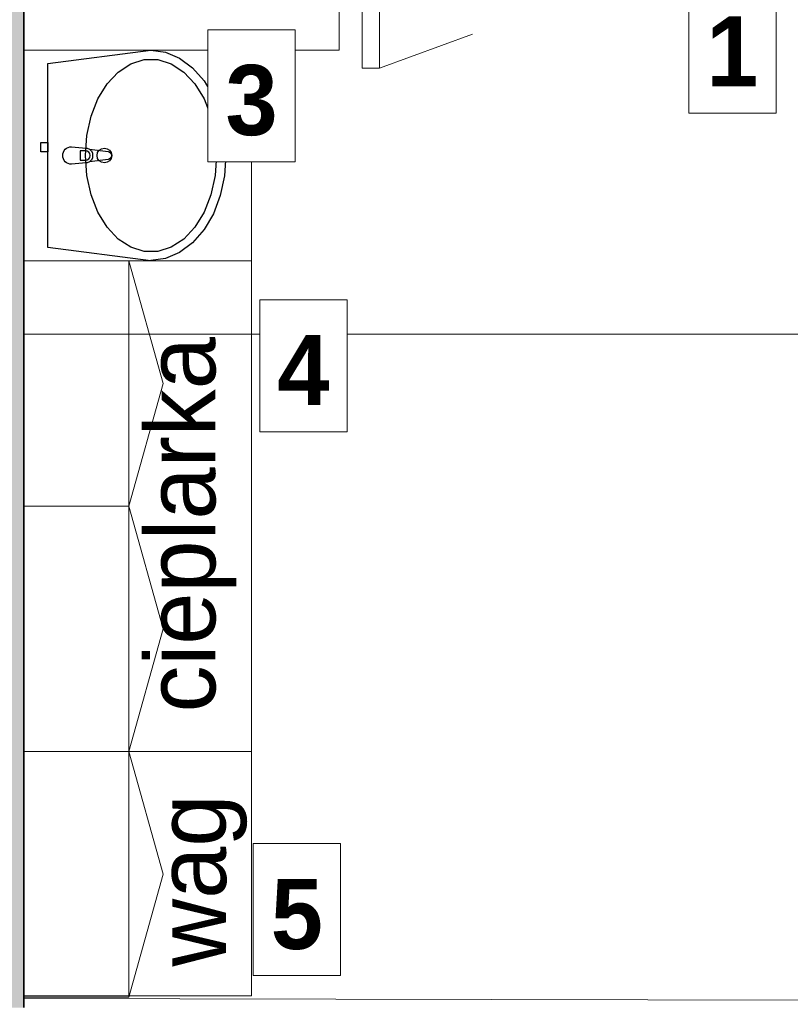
# Model space of a CAD drawing. Header units: millimetres. Extents: x 42175 to 97175, y 10092 to 468192.
# Tile 208 of 235: x 70428 to 72628, y 89388 to 92196. Entities that reach past the tile are written whole.
import ezdxf

# ---------------------------------------------------------------- set-up
doc = ezdxf.new("R2010")
doc.units = ezdxf.units.MM
for name, pattern in [('Przerywana', [5.644444, 2.822222, -2.822222]), ('thk_line_type', [945, 540, -405]), ('Wipeout_Contour', [1000, 0, -1000])]:
    doc.linetypes.add(name, pattern=pattern)
for name, color, linetype in [('2D - Ogólne', 8, 'Continuous'), ('2D - Rysunki i Obrazki', 8, 'Continuous'), ('Konstrukcja - Stropy', 8, 'Continuous'), ('Konstrukcja - Ściany nośne wew..P', 8, 'Continuous'), ('Wnętrze - Umeblowanie', 8, 'Continuous'), ('Wnętrze - Wyposażenie', 8, 'Continuous')]:
    doc.layers.add(name, color=color, linetype=linetype)
doc.styles.add('STYL_AUTOMATYCZNY_11', font='ARIALN.TTF')
doc.styles.add('STYL_AUTOMATYCZNY_8', font='ARIALN.TTF')

msp = doc.modelspace()

# ---------------------------------------------------------------- hatches: boundary and pattern name
at = {"layer": 'Konstrukcja - Ściany nośne wew..P', "linetype": 'Continuous', "lineweight": 13}
msp.add_hatch(color=8, dxfattribs=at).paths.add_polyline_path([(70440, 89378.9), (70440, 94128.9), (70140, 94128.9), (70140, 89378.9)])

# ---------------------------------------------------------------- linework, layer by layer
at = {"layer": '2D - Ogólne', "color": 8, "linetype": 'Przerywana', "lineweight": 15, "ltscale": 100}
msp.add_line((71455.6, 92058), (74203.1, 93058), dxfattribs=at)
at = {"layer": '2D - Ogólne', "color": 8, "linetype": 'Continuous', "lineweight": 20, "ltscale": 100}
msp.add_line((70440, 91299.8), (76270, 91299.8), dxfattribs=at)
at = {"layer": '2D - Rysunki i Obrazki', "color": 8, "linetype": 'Continuous', "lineweight": 13, "ltscale": 100}
for p, q in [((70740, 91508.9), (70740, 90808.9)), ((70740, 90808.9), (70740, 90108.9)), ((70740, 90108.9), (70740, 89408.9))]:
    msp.add_line(p, q, dxfattribs=at)
at = {"layer": '2D - Rysunki i Obrazki', "color": 8, "linetype": 'Continuous', "lineweight": 13, "ltscale": 100, "flags": 128}
for points in [[(71340, 92108.9), (71340, 93908.9), (70440, 93908.9), (70440, 92108.9)], [(71090, 92108.9), (71090, 91508.9), (70440, 91508.9), (70440, 92108.9)], [(71090, 91508.9), (71090, 90108.9), (70440, 90108.9), (70440, 91508.9)], [(71090, 89412.2), (71090, 90108.9), (70440, 90108.9), (70440, 89412.2)]]:
    msp.add_lwpolyline(points, close=True, dxfattribs=at)
at = {"layer": '2D - Rysunki i Obrazki', "color": 8, "linetype": 'thk_line_type', "lineweight": 13, "ltscale": 100, "flags": 128}
for points in [[(70440, 90808.9), (70740, 90808.9), (70838, 91158.9), (70740, 91508.9), (70440, 91508.9)], [(70440, 90108.9), (70740, 90108.9), (70838, 90458.9), (70740, 90808.9), (70440, 90808.9)], [(70440, 89408.9), (70740, 89408.9), (70838, 89758.9), (70740, 90108.9), (70440, 90108.9)]]:
    msp.add_lwpolyline(points, close=True, dxfattribs=at)
at = {"layer": 'Konstrukcja - Stropy', "color": 8, "linetype": 'Continuous', "lineweight": 13, "ltscale": 100, "flags": 128}
msp.add_lwpolyline([(67140, 94428.9), (70440, 94428.9), (70440, 89404.9), (82460, 89378.9), (82510, 101858.9), (55470, 101858.9), (55470, 89228.9), (67140, 89228.9)], close=True, dxfattribs=at)
at = {"layer": 'Konstrukcja - Ściany nośne wew..P', "color": 8, "linetype": 'Continuous', "lineweight": 35, "ltscale": 100, "flags": 128}
msp.add_lwpolyline([(70440, 89378.9), (70440, 94128.9)], dxfattribs=at)
at = {"layer": 'Wnętrze - Umeblowanie', "color": 8, "linetype": 'Continuous', "lineweight": 13, "ltscale": 100, "flags": 128}
msp.add_lwpolyline([(71405.6, 92058), (71405.6, 94058), (71455.6, 94058), (71455.6, 92058)], close=True, dxfattribs=at)
at = {"layer": 'Wnętrze - Wyposażenie', "color": 8, "linetype": 'Continuous', "lineweight": 25, "ltscale": 100}
for p, q in [((70508.9, 92071.1), (70802.9, 92109.6)), ((70802.9, 92109.6), (70844.7, 92103.8)), ((70745.1, 92070.4), (70783.4, 92082.4)), ((70783.4, 92082.4), (70822.5, 92082.4)), ((70822.5, 92082.4), (70860.8, 92070.4)), ((70844.7, 92103.8), (70884.8, 92086.8)), ((70884.8, 92086.8), (70921.8, 92059)), ((70508.9, 91546.7), (70508.9, 92071.1)), ((70509.4, 92070.9), (70509.4, 92071.1)), ((70509.4, 92070.9), (70509.4, 92071.1)), ((70709.3, 92047), (70745.1, 92070.4)), ((70860.8, 92070.4), (70896.6, 92047)), ((70921.8, 92059), (70954.3, 92021.7)), ((70677.6, 92013.2), (70709.3, 92047)), ((70896.6, 92047), (70928.2, 92013.2)), ((70954.3, 92021.7), (70980.9, 91976.3)), ((70651.4, 91970.5), (70677.6, 92013.2)), ((70928.2, 92013.2), (70954.4, 91970.5)), ((70631.9, 91920.7), (70651.4, 91970.5)), ((70954.4, 91970.5), (70974, 91920.7)), ((70980.9, 91976.3), (71000.6, 91924.4)), ((70619.8, 91866), (70631.9, 91920.7)), ((70974, 91920.7), (70986.1, 91866)), ((71000.6, 91924.4), (71012.8, 91868.1)), ((70615.7, 91808.9), (70619.8, 91866)), ((70986.1, 91866), (70990.2, 91808.9)), ((71012.8, 91868.1), (71016.9, 91809.6)), ((70615.8, 91822.5), (70600.9, 91822.5)), ((70600.9, 91822.5), (70600.9, 91795.3)), ((70619.8, 91751.7), (70615.7, 91808.9)), ((70990.2, 91808.9), (70986.1, 91751.7)), ((71016.9, 91809.6), (71012.8, 91751.1)), ((70600.9, 91795.3), (70615.8, 91795.3)), ((70631.9, 91697), (70619.8, 91751.7)), ((70986.1, 91751.7), (70974, 91697)), ((71012.8, 91751.1), (71000.6, 91694.8)), ((70651.4, 91647.2), (70631.9, 91697)), ((70974, 91697), (70954.4, 91647.2)), ((71000.6, 91694.8), (70980.9, 91642.9)), ((70677.6, 91604.5), (70651.4, 91647.2)), ((70954.4, 91647.2), (70928.2, 91604.5)), ((70980.9, 91642.9), (70954.3, 91597.5)), ((70709.3, 91570.7), (70677.6, 91604.5)), ((70928.2, 91604.5), (70896.6, 91570.7)), ((70954.3, 91597.5), (70921.8, 91560.2)), ((70802.9, 91508.9), (70508.9, 91546.7)), ((70509.4, 91546.7), (70509.4, 91546.8)), ((70509.4, 91546.7), (70509.4, 91546.8)), ((70745.1, 91547.3), (70709.3, 91570.7)), ((70783.4, 91535.4), (70745.1, 91547.3)), ((70860.8, 91547.3), (70822.5, 91535.4)), ((70896.6, 91570.7), (70860.8, 91547.3)), ((70921.8, 91560.2), (70884.8, 91532.4)), ((70822.5, 91535.4), (70783.4, 91535.4)), ((70844.7, 91515.4), (70802.9, 91509.6)), ((70884.8, 91532.4), (70844.7, 91515.4))]:
    msp.add_line(p, q, dxfattribs=at)
at = {"layer": 'Wnętrze - Wyposażenie', "color": 8, "linetype": 'Continuous', "lineweight": 25, "ltscale": 100, "flags": 128}
msp.add_lwpolyline([(70508.9, 91846.4), (70508.9, 91819.4), (70488.9, 91819.4), (70488.9, 91846.4)], close=True, dxfattribs=at)
msp.add_lwpolyline([(70576, 91833.9), (70618, 91829.9, -0.12102), (70627.5, 91826.6), (70680.4, 91820, -0.882566), (70680.4, 91797.8), (70627.5, 91791.1, -0.12102), (70618, 91787.9), (70576, 91783.9, -1)], format="xyb", close=True, dxfattribs=at)
at = {"layer": 'Wnętrze - Wyposażenie', "color": 8, "linetype": 'Continuous', "lineweight": 25, "ltscale": 100}
msp.add_circle((70669.9, 91808.9), 21, dxfattribs=at)
for centre, radius, start, end in [((70616.1, 91808.9), 21.1, 302.771, 57.229), ((70615.8, 91808.9), 13.6, 270, 90)]:
    msp.add_arc(centre, radius, start, end, dxfattribs=at)

# ---------------------------------------------------------------- texts
at = {"layer": '2D - Rysunki i Obrazki', "color": 8, "linetype": 'Continuous', "lineweight": 13, "insert": (71077.5, 89741.2), "char_height": 200, "attachment_point": 8, "rotation": 90, "style": 'STYL_AUTOMATYCZNY_8'}
msp.add_mtext('\\A1;{\\pqc;\\fF1|b0|i0|c0|p0;\\W1.000000;wag}', dxfattribs=at)

# ---------------------------------------------------------------- next in the draw order: wipeouts: each hides what was drawn before it
at = {"color": 8, "linetype": 'Wipeout_Contour', "lineweight": 0, "ltscale": 447592.178988}
msp.add_wipeout([(72337.7, 91929.2), (72586.8, 91929.2), (72586.8, 92305.7), (72337.7, 92305.7)], dxfattribs=at).dxf.layer = '2D - Rysunki i Obrazki'
at = {"color": 8, "linetype": 'Wipeout_Contour', "lineweight": 0, "ltscale": 445158.956787}
msp.add_wipeout([(70965.5, 91791), (71214.5, 91791), (71214.5, 92167.5), (70965.5, 92167.5)], dxfattribs=at).dxf.layer = '2D - Rysunki i Obrazki'
at = {"color": 8, "linetype": 'Wipeout_Contour', "lineweight": 0, "ltscale": 442472.459979}
msp.add_wipeout([(71113.4, 91020.9), (71362.4, 91020.9), (71362.4, 91397.4), (71113.4, 91397.4)], dxfattribs=at).dxf.layer = '2D - Rysunki i Obrazki'
at = {"color": 8, "linetype": 'Wipeout_Contour', "lineweight": 0, "ltscale": 436633.173084}
msp.add_wipeout([(71094.7, 89469.9), (71343.8, 89469.9), (71343.8, 89846.3), (71094.7, 89846.3)], dxfattribs=at).dxf.layer = '2D - Rysunki i Obrazki'

# ---------------------------------------------------------------- next in the draw order: linework, layer by layer
at = {"layer": '2D - Rysunki i Obrazki', "color": 8, "linetype": 'Continuous', "lineweight": 13, "ltscale": 100}
for p, q in [((72337.7, 92305.7), (72337.7, 91929.2)), ((72586.8, 91929.2), (72586.8, 92305.7)), ((71214.5, 92167.5), (70965.5, 92167.5)), ((70965.5, 92167.5), (70965.5, 91791)), ((71214.5, 91791), (71214.5, 92167.5)), ((72337.7, 91929.2), (72586.8, 91929.2)), ((70965.5, 91791), (71214.5, 91791)), ((71362.4, 91397.4), (71113.4, 91397.4)), ((71113.4, 91397.4), (71113.4, 91020.9)), ((71362.4, 91020.9), (71362.4, 91397.4)), ((71113.4, 91020.9), (71362.4, 91020.9)), ((71343.8, 89846.3), (71094.7, 89846.3)), ((71094.7, 89846.3), (71094.7, 89469.9)), ((71343.8, 89469.9), (71343.8, 89846.3)), ((71094.7, 89469.9), (71343.8, 89469.9))]:
    msp.add_line(p, q, dxfattribs=at)

# ---------------------------------------------------------------- next in the draw order: texts
at = {"layer": '2D - Rysunki i Obrazki', "color": 8, "linetype": 'Continuous', "lineweight": 13, "char_height": 200, "attachment_point": 8, "style": 'STYL_AUTOMATYCZNY_11'}
for s, insert in [('\\A1;{\\pqc;\\fF1|b1|i0|c0|p0;\\W1.000000;1}', (72462.2, 92005.7)), ('\\A1;{\\pqc;\\fF1|b1|i0|c0|p0;\\W1.000000;3}', (71090, 91864)), ('\\A1;{\\pqc;\\fF1|b1|i0|c0|p0;\\W1.000000;4}', (71237.9, 91097.4)), ('\\A1;{\\pqc;\\fF1|b1|i0|c0|p0;\\W1.000000;5}', (71219.2, 89542.9))]:
    msp.add_mtext(s, dxfattribs=dict(at, insert=insert))
at = {"layer": '2D - Rysunki i Obrazki', "color": 8, "linetype": 'Continuous', "lineweight": 13, "insert": (71047, 90755.7), "char_height": 200, "attachment_point": 8, "rotation": 90, "style": 'STYL_AUTOMATYCZNY_8'}
msp.add_mtext('\\A1;{\\pqc;\\fF1|b0|i0|c0|p0;\\W1.000000;cieplarka}', dxfattribs=at)

doc.saveas('drawing.dxf')
